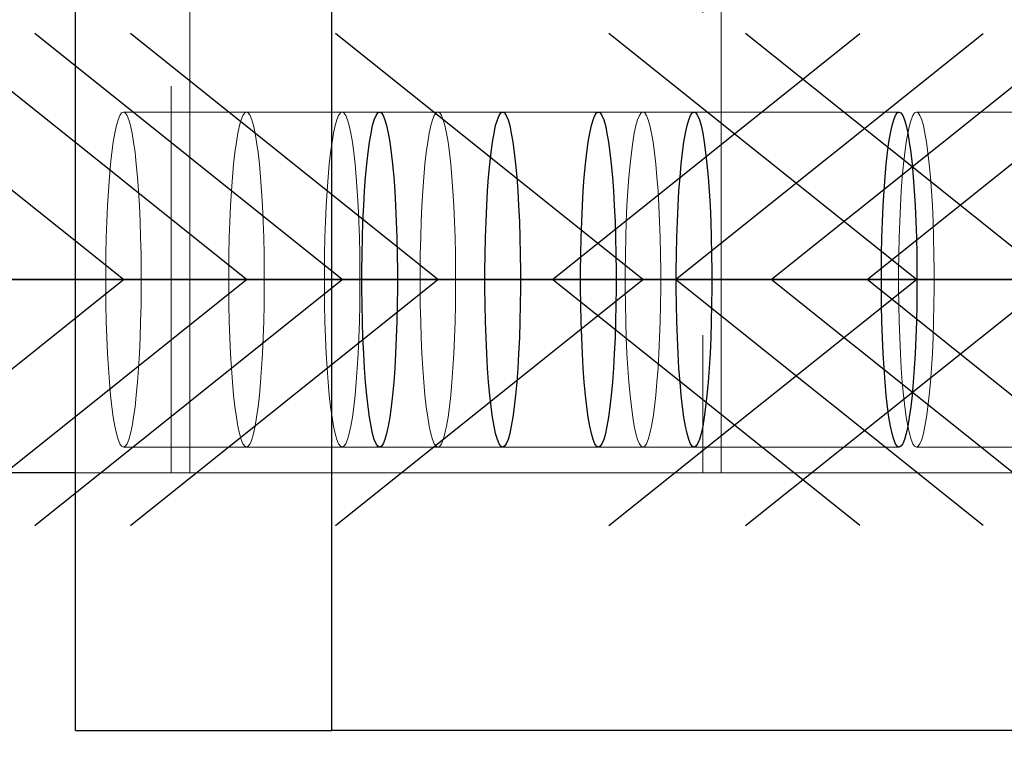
# Model space of a CAD drawing. Header units: millimetres. Extents: x 3526 to 4380, y 11541 to 12002.
# Tile 117 of 127: x 4220.48 to 4224.3, y 11855.3 to 11858.15. Entities that reach past the tile are written whole.
import ezdxf

# ---------------------------------------------------------------- set-up
doc = ezdxf.new("R2010")
doc.units = ezdxf.units.MM
doc.header["$LTSCALE"] = 10
doc.linetypes.add('HIDDEN', pattern=[0.375, 0.25, -0.125])
doc.linetypes.add('MITTE', pattern=[2, 1.25, -0.25, 0.25, -0.25])
doc.layers.get('Defpoints').update_dxf_attribs({"color": 1})
for name, color, linetype in [('PS_BOLT', 4, 'Continuous'), ('PS_MID', 5, 'MITTE'), ('PS_SHAPE', 3, 'Continuous')]:
    doc.layers.add(name, color=color, linetype=linetype)
for name, color, linetype, lineweight in [('PS_DIM', 4, 'Continuous', 13), ('PS_Hidden', 2, 'HIDDEN', 9), ('PS_SOLID', 7, 'Continuous', 30)]:
    doc.layers.add(name, color=color, linetype=linetype, lineweight=lineweight)
doc.styles.add('simplex', font='simplex.shx', dxfattribs={"width": 0.75})
doc.dimstyles.new('1_20_GŁ_DS1-LS20', dxfattribs={"dimtxt": 2, "dimasz": 2, "dimexe": 2, "dimexo": 5, "dimgap": 1, "dimtad": 1, "dimjust": 4, "dimdec": 0, "dimlfac": 20, "dimtxsty": 'simplex', "dimblk1": 'NONE', "dimsah": 1, "dimcen": 2, "dimclrd": 256, "dimclre": 256, "dimclrt": 4, "dimadec": 1, "dimazin": 0, "dimtfac": 1, "dimtdec": 0, "dimtmove": 2, "dimatfit": 3, "dimfxl": 1, "dimarcsym": 0})

# ---------------------------------------------------------------- blocks, each defined once
blk = doc.blocks.new('*D148')
at = {"layer": 'Defpoints', "color": 0, "transparency": 16777216}
for p in [(4225.8798, 11866.3882), (3923.2902, 11856.3882), (4225.8798, 11843.1215)]:
    blk.add_point(p, dxfattribs=at)
at = {"layer": 'PS_DIM', "lineweight": -2, "transparency": 16777216}
for p, q in [((4225.8798, 11861.3882), (4225.8798, 11841.1215)), ((3923.2902, 11851.3882), (3923.2902, 11841.1215)), ((3923.2902, 11843.1215), (4223.8798, 11843.1215))]:
    blk.add_line(p, q, dxfattribs=at)
at = {"layer": 'PS_DIM', "transparency": 16777216}
blk.add_solid([(4223.8798, 11843.4549), (4223.8798, 11842.7882), (4225.8798, 11843.1215)], dxfattribs=at)
at = {"layer": 'PS_DIM', "color": 4, "transparency": 16777216, "insert": (4223.8598, 11846.7487), "char_height": 2, "attachment_point": 5, "rotation": 90, "style": 'simplex'}
blk.add_mtext('9986', dxfattribs=at)
blk = doc.blocks.new('_None')
blk = doc.blocks.new('*X491')
at = {"layer": 'PS_Hidden', "color": 2, "linetype": 'HIDDEN'}
for p, q in [((4221.0649, 11865.3882), (4221.0649, 11856.3882)), ((4223.1995, 11856.3882), (4223.1995, 11865.3882)), ((4221.137, 11856.3882), (4221.137, 11860.6732)), ((4223.1274, 11860.6732), (4223.1274, 11856.3882)), ((4220.8653, 11857.7749), (4220.8585, 11857.7584)), ((4220.8722, 11857.7849), (4220.8653, 11857.7749)), ((4220.8792, 11857.7882), (4220.8722, 11857.7849)), ((4220.8862, 11857.7849), (4220.8792, 11857.7882)), ((4220.8792, 11857.7882), (4221.8735, 11857.7882)), ((4220.8931, 11857.7749), (4220.8862, 11857.7849)), ((4220.8998, 11857.7584), (4220.8931, 11857.7749)), ((4221.3429, 11857.7749), (4221.3361, 11857.7584)), ((4221.3498, 11857.7849), (4221.3429, 11857.7749)), ((4221.3568, 11857.7882), (4221.3498, 11857.7849)), ((4221.3637, 11857.7849), (4221.3568, 11857.7882)), ((4221.3706, 11857.7749), (4221.3637, 11857.7849)), ((4221.3774, 11857.7584), (4221.3706, 11857.7749)), ((4221.7143, 11857.7749), (4221.7075, 11857.7584)), ((4221.7212, 11857.7849), (4221.7143, 11857.7749)), ((4221.7282, 11857.7882), (4221.7212, 11857.7849)), ((4221.7352, 11857.7849), (4221.7282, 11857.7882)), ((4221.7421, 11857.7749), (4221.7352, 11857.7849)), ((4221.7488, 11857.7584), (4221.7421, 11857.7749)), ((4221.8735, 11857.7882), (4222.3511, 11857.7882)), ((4222.0858, 11857.7749), (4222.079, 11857.7584)), ((4222.0927, 11857.7849), (4222.0858, 11857.7749)), ((4222.0996, 11857.7882), (4222.0927, 11857.7849)), ((4222.1066, 11857.7849), (4222.0996, 11857.7882)), ((4222.1135, 11857.7749), (4222.1066, 11857.7849)), ((4222.1203, 11857.7584), (4222.1135, 11857.7749)), ((4222.3511, 11857.7882), (4222.7226, 11857.7882)), ((4222.7226, 11857.7882), (4223.094, 11857.7882)), ((4222.8817, 11857.7749), (4222.8749, 11857.7584)), ((4222.8886, 11857.7849), (4222.8817, 11857.7749)), ((4222.8956, 11857.7882), (4222.8886, 11857.7849)), ((4222.9026, 11857.7849), (4222.8956, 11857.7882)), ((4222.9095, 11857.7749), (4222.9026, 11857.7849)), ((4222.9162, 11857.7584), (4222.9095, 11857.7749)), ((4223.094, 11857.7882), (4223.8899, 11857.7882)), ((4223.9429, 11857.7749), (4223.9362, 11857.7584)), ((4223.9498, 11857.7849), (4223.9429, 11857.7749)), ((4223.9568, 11857.7882), (4223.9498, 11857.7849)), ((4223.9638, 11857.7849), (4223.9568, 11857.7882)), ((4223.9568, 11857.7882), (4224.9512, 11857.7882)), ((4223.9707, 11857.7749), (4223.9638, 11857.7849)), ((4223.9775, 11857.7584), (4223.9707, 11857.7749)), ((4220.852, 11857.7356), (4220.8457, 11857.7066)), ((4220.8585, 11857.7584), (4220.852, 11857.7356)), ((4220.9064, 11857.7356), (4220.8998, 11857.7584)), ((4220.9127, 11857.7066), (4220.9064, 11857.7356)), ((4221.3296, 11857.7356), (4221.3233, 11857.7066)), ((4221.3361, 11857.7584), (4221.3296, 11857.7356)), ((4221.384, 11857.7356), (4221.3774, 11857.7584)), ((4221.3902, 11857.7066), (4221.384, 11857.7356)), ((4221.701, 11857.7356), (4221.6947, 11857.7066)), ((4221.7075, 11857.7584), (4221.701, 11857.7356)), ((4221.7554, 11857.7356), (4221.7488, 11857.7584)), ((4221.7617, 11857.7066), (4221.7554, 11857.7356)), ((4222.0724, 11857.7356), (4222.0662, 11857.7066)), ((4222.079, 11857.7584), (4222.0724, 11857.7356)), ((4222.1268, 11857.7356), (4222.1203, 11857.7584)), ((4222.1331, 11857.7066), (4222.1268, 11857.7356)), ((4222.8684, 11857.7356), (4222.8621, 11857.7066)), ((4222.8749, 11857.7584), (4222.8684, 11857.7356)), ((4222.9228, 11857.7356), (4222.9162, 11857.7584)), ((4222.9291, 11857.7066), (4222.9228, 11857.7356)), ((4223.9296, 11857.7356), (4223.9234, 11857.7066)), ((4223.9362, 11857.7584), (4223.9296, 11857.7356)), ((4223.984, 11857.7356), (4223.9775, 11857.7584)), ((4223.9903, 11857.7066), (4223.984, 11857.7356)), ((4220.8457, 11857.7066), (4220.8398, 11857.6717)), ((4220.9186, 11857.6717), (4220.9127, 11857.7066)), ((4221.3233, 11857.7066), (4221.3174, 11857.6717)), ((4221.3962, 11857.6717), (4221.3902, 11857.7066)), ((4221.6947, 11857.7066), (4221.6888, 11857.6717)), ((4221.7676, 11857.6717), (4221.7617, 11857.7066)), ((4222.0662, 11857.7066), (4222.0602, 11857.6717)), ((4222.139, 11857.6717), (4222.1331, 11857.7066)), ((4222.8621, 11857.7066), (4222.8562, 11857.6717)), ((4222.935, 11857.6717), (4222.9291, 11857.7066)), ((4223.9234, 11857.7066), (4223.9174, 11857.6717)), ((4223.9962, 11857.6717), (4223.9903, 11857.7066)), ((4220.8398, 11857.6717), (4220.8343, 11857.6314)), ((4220.9241, 11857.6314), (4220.9186, 11857.6717)), ((4221.3174, 11857.6717), (4221.3118, 11857.6314)), ((4221.4017, 11857.6314), (4221.3962, 11857.6717)), ((4221.6888, 11857.6717), (4221.6833, 11857.6314)), ((4221.7731, 11857.6314), (4221.7676, 11857.6717)), ((4222.0602, 11857.6717), (4222.0547, 11857.6314)), ((4222.1446, 11857.6314), (4222.139, 11857.6717)), ((4222.8562, 11857.6717), (4222.8506, 11857.6314)), ((4222.9405, 11857.6314), (4222.935, 11857.6717)), ((4223.9174, 11857.6717), (4223.9119, 11857.6314)), ((4224.0018, 11857.6314), (4223.9962, 11857.6717)), ((4220.8343, 11857.6314), (4220.8292, 11857.5861)), ((4220.9292, 11857.5861), (4220.9241, 11857.6314)), ((4221.3118, 11857.6314), (4221.3068, 11857.5861)), ((4221.4068, 11857.5861), (4221.4017, 11857.6314)), ((4221.6833, 11857.6314), (4221.6782, 11857.5861)), ((4221.7782, 11857.5861), (4221.7731, 11857.6314)), ((4222.0547, 11857.6314), (4222.0496, 11857.5861)), ((4222.1496, 11857.5861), (4222.1446, 11857.6314)), ((4222.8506, 11857.6314), (4222.8456, 11857.5861)), ((4222.9456, 11857.5861), (4222.9405, 11857.6314)), ((4223.9119, 11857.6314), (4223.9068, 11857.5861)), ((4224.0068, 11857.5861), (4224.0018, 11857.6314)), ((4220.8292, 11857.5861), (4220.8246, 11857.5361)), ((4220.9337, 11857.5361), (4220.9292, 11857.5861)), ((4221.3068, 11857.5861), (4221.3022, 11857.5361)), ((4221.4113, 11857.5361), (4221.4068, 11857.5861)), ((4221.6782, 11857.5861), (4221.6736, 11857.5361)), ((4221.7827, 11857.5361), (4221.7782, 11857.5861)), ((4222.0496, 11857.5861), (4222.0451, 11857.5361)), ((4222.1542, 11857.5361), (4222.1496, 11857.5861)), ((4222.8456, 11857.5861), (4222.841, 11857.5361)), ((4222.9501, 11857.5361), (4222.9456, 11857.5861)), ((4223.9068, 11857.5861), (4223.9023, 11857.5361)), ((4224.0114, 11857.5361), (4224.0068, 11857.5861)), ((4220.8246, 11857.5361), (4220.8207, 11857.4821)), ((4220.9377, 11857.4821), (4220.9337, 11857.5361)), ((4221.3022, 11857.5361), (4221.2982, 11857.4821)), ((4221.4153, 11857.4821), (4221.4113, 11857.5361)), ((4221.6736, 11857.5361), (4221.6697, 11857.4821)), ((4221.7867, 11857.4821), (4221.7827, 11857.5361)), ((4222.0451, 11857.5361), (4222.0411, 11857.4821)), ((4222.1582, 11857.4821), (4222.1542, 11857.5361)), ((4222.841, 11857.5361), (4222.837, 11857.4821)), ((4222.9541, 11857.4821), (4222.9501, 11857.5361)), ((4223.9023, 11857.5361), (4223.8983, 11857.4821)), ((4224.0154, 11857.4821), (4224.0114, 11857.5361)), ((4220.8207, 11857.4821), (4220.8173, 11857.4245)), ((4220.9411, 11857.4245), (4220.9377, 11857.4821)), ((4221.2982, 11857.4821), (4221.2948, 11857.4245)), ((4221.4187, 11857.4245), (4221.4153, 11857.4821)), ((4221.6697, 11857.4821), (4221.6663, 11857.4245)), ((4221.7901, 11857.4245), (4221.7867, 11857.4821)), ((4222.0411, 11857.4821), (4222.0377, 11857.4245)), ((4222.1616, 11857.4245), (4222.1582, 11857.4821)), ((4222.837, 11857.4821), (4222.8336, 11857.4245)), ((4222.9575, 11857.4245), (4222.9541, 11857.4821)), ((4223.8983, 11857.4821), (4223.8949, 11857.4245)), ((4224.0188, 11857.4245), (4224.0154, 11857.4821)), ((4220.8173, 11857.4245), (4220.8145, 11857.364)), ((4220.9439, 11857.364), (4220.9411, 11857.4245)), ((4221.2948, 11857.4245), (4221.2921, 11857.364)), ((4221.4214, 11857.364), (4221.4187, 11857.4245)), ((4221.6663, 11857.4245), (4221.6635, 11857.364)), ((4221.7929, 11857.364), (4221.7901, 11857.4245)), ((4222.0377, 11857.4245), (4222.0349, 11857.364)), ((4222.1643, 11857.364), (4222.1616, 11857.4245)), ((4222.8336, 11857.4245), (4222.8309, 11857.364)), ((4222.9603, 11857.364), (4222.9575, 11857.4245)), ((4223.8949, 11857.4245), (4223.8921, 11857.364)), ((4224.0215, 11857.364), (4224.0188, 11857.4245)), ((4220.8145, 11857.364), (4220.8124, 11857.3012)), ((4220.946, 11857.3012), (4220.9439, 11857.364)), ((4221.2921, 11857.364), (4221.29, 11857.3012)), ((4221.4235, 11857.3012), (4221.4214, 11857.364)), ((4221.6635, 11857.364), (4221.6614, 11857.3012)), ((4221.795, 11857.3012), (4221.7929, 11857.364)), ((4222.0349, 11857.364), (4222.0329, 11857.3012)), ((4222.1664, 11857.3012), (4222.1643, 11857.364)), ((4222.8309, 11857.364), (4222.8288, 11857.3012)), ((4222.9624, 11857.3012), (4222.9603, 11857.364)), ((4223.8921, 11857.364), (4223.89, 11857.3012)), ((4224.0236, 11857.3012), (4224.0215, 11857.364)), ((4220.8124, 11857.3012), (4220.811, 11857.2367)), ((4220.9474, 11857.2367), (4220.946, 11857.3012)), ((4221.29, 11857.3012), (4221.2886, 11857.2367)), ((4221.4249, 11857.2367), (4221.4235, 11857.3012)), ((4221.6614, 11857.3012), (4221.66, 11857.2367)), ((4221.7964, 11857.2367), (4221.795, 11857.3012)), ((4222.0329, 11857.3012), (4222.0315, 11857.2367)), ((4222.1678, 11857.2367), (4222.1664, 11857.3012)), ((4222.8288, 11857.3012), (4222.8274, 11857.2367)), ((4222.9638, 11857.2367), (4222.9624, 11857.3012)), ((4223.89, 11857.3012), (4223.8886, 11857.2367)), ((4224.025, 11857.2367), (4224.0236, 11857.3012)), ((4220.811, 11857.2367), (4220.8103, 11857.1712)), ((4220.9481, 11857.1712), (4220.9474, 11857.2367)), ((4221.2886, 11857.2367), (4221.2879, 11857.1712)), ((4221.4257, 11857.1712), (4221.4249, 11857.2367)), ((4221.66, 11857.2367), (4221.6593, 11857.1712)), ((4221.7971, 11857.1712), (4221.7964, 11857.2367)), ((4222.0315, 11857.2367), (4222.0307, 11857.1712)), ((4222.1685, 11857.1712), (4222.1678, 11857.2367)), ((4222.8274, 11857.2367), (4222.8267, 11857.1712)), ((4222.9645, 11857.1712), (4222.9638, 11857.2367)), ((4223.8886, 11857.2367), (4223.8879, 11857.1712)), ((4224.0257, 11857.1712), (4224.025, 11857.2367)), ((4220.8103, 11857.1712), (4220.8103, 11857.1053)), ((4220.9481, 11857.1053), (4220.9481, 11857.1712)), ((4221.2879, 11857.1712), (4221.2879, 11857.1053)), ((4221.4257, 11857.1053), (4221.4257, 11857.1712)), ((4221.6593, 11857.1712), (4221.6593, 11857.1053)), ((4221.7971, 11857.1053), (4221.7971, 11857.1712)), ((4222.0307, 11857.1712), (4222.0307, 11857.1053)), ((4222.1685, 11857.1053), (4222.1685, 11857.1712)), ((4222.8267, 11857.1712), (4222.8267, 11857.1053)), ((4222.9645, 11857.1053), (4222.9645, 11857.1712)), ((4223.8879, 11857.1712), (4223.8879, 11857.1053)), ((4224.0257, 11857.1053), (4224.0257, 11857.1712)), ((4220.8103, 11857.1053), (4220.811, 11857.0398)), ((4220.9474, 11857.0398), (4220.9481, 11857.1053)), ((4221.2879, 11857.1053), (4221.2886, 11857.0398)), ((4221.4249, 11857.0398), (4221.4257, 11857.1053)), ((4221.6593, 11857.1053), (4221.66, 11857.0398)), ((4221.7964, 11857.0398), (4221.7971, 11857.1053)), ((4222.0307, 11857.1053), (4222.0315, 11857.0398)), ((4222.1678, 11857.0398), (4222.1685, 11857.1053)), ((4222.8267, 11857.1053), (4222.8274, 11857.0398)), ((4222.9638, 11857.0398), (4222.9645, 11857.1053)), ((4223.8879, 11857.1053), (4223.8886, 11857.0398)), ((4224.025, 11857.0398), (4224.0257, 11857.1053)), ((4220.811, 11857.0398), (4220.8124, 11856.9753)), ((4220.946, 11856.9753), (4220.9474, 11857.0398)), ((4221.2886, 11857.0398), (4221.29, 11856.9753)), ((4221.4235, 11856.9753), (4221.4249, 11857.0398)), ((4221.66, 11857.0398), (4221.6614, 11856.9753)), ((4221.795, 11856.9753), (4221.7964, 11857.0398)), ((4222.0315, 11857.0398), (4222.0329, 11856.9753)), ((4222.1664, 11856.9753), (4222.1678, 11857.0398)), ((4222.8274, 11857.0398), (4222.8288, 11856.9753)), ((4222.9624, 11856.9753), (4222.9638, 11857.0398)), ((4223.8886, 11857.0398), (4223.89, 11856.9753)), ((4224.0236, 11856.9753), (4224.025, 11857.0398)), ((4220.8124, 11856.9753), (4220.8145, 11856.9125)), ((4220.9439, 11856.9125), (4220.946, 11856.9753)), ((4221.29, 11856.9753), (4221.2921, 11856.9125)), ((4221.4214, 11856.9125), (4221.4235, 11856.9753)), ((4221.6614, 11856.9753), (4221.6635, 11856.9125)), ((4221.7929, 11856.9125), (4221.795, 11856.9753)), ((4222.0329, 11856.9753), (4222.0349, 11856.9125)), ((4222.1643, 11856.9125), (4222.1664, 11856.9753)), ((4222.8288, 11856.9753), (4222.8309, 11856.9125)), ((4222.9603, 11856.9125), (4222.9624, 11856.9753)), ((4223.89, 11856.9753), (4223.8921, 11856.9125)), ((4224.0215, 11856.9125), (4224.0236, 11856.9753)), ((4220.8145, 11856.9125), (4220.8173, 11856.852)), ((4220.9411, 11856.852), (4220.9439, 11856.9125)), ((4221.2921, 11856.9125), (4221.2948, 11856.852)), ((4221.4187, 11856.852), (4221.4214, 11856.9125)), ((4221.6635, 11856.9125), (4221.6663, 11856.852)), ((4221.7901, 11856.852), (4221.7929, 11856.9125)), ((4222.0349, 11856.9125), (4222.0377, 11856.852)), ((4222.1616, 11856.852), (4222.1643, 11856.9125)), ((4222.8309, 11856.9125), (4222.8336, 11856.852)), ((4222.9575, 11856.852), (4222.9603, 11856.9125)), ((4223.8921, 11856.9125), (4223.8949, 11856.852)), ((4224.0188, 11856.852), (4224.0215, 11856.9125)), ((4220.8173, 11856.852), (4220.8207, 11856.7944)), ((4220.9377, 11856.7944), (4220.9411, 11856.852)), ((4221.2948, 11856.852), (4221.2982, 11856.7944)), ((4221.4153, 11856.7944), (4221.4187, 11856.852)), ((4221.6663, 11856.852), (4221.6697, 11856.7944)), ((4221.7867, 11856.7944), (4221.7901, 11856.852)), ((4222.0377, 11856.852), (4222.0411, 11856.7944)), ((4222.1582, 11856.7944), (4222.1616, 11856.852)), ((4222.8336, 11856.852), (4222.837, 11856.7944)), ((4222.9541, 11856.7944), (4222.9575, 11856.852)), ((4223.8949, 11856.852), (4223.8983, 11856.7944)), ((4224.0154, 11856.7944), (4224.0188, 11856.852)), ((4220.8207, 11856.7944), (4220.8246, 11856.7404)), ((4220.9337, 11856.7404), (4220.9377, 11856.7944)), ((4221.2982, 11856.7944), (4221.3022, 11856.7404)), ((4221.4113, 11856.7404), (4221.4153, 11856.7944)), ((4221.6697, 11856.7944), (4221.6736, 11856.7404)), ((4221.7827, 11856.7404), (4221.7867, 11856.7944)), ((4222.0411, 11856.7944), (4222.0451, 11856.7404)), ((4222.1542, 11856.7404), (4222.1582, 11856.7944)), ((4222.837, 11856.7944), (4222.841, 11856.7404)), ((4222.9501, 11856.7404), (4222.9541, 11856.7944)), ((4223.8983, 11856.7944), (4223.9023, 11856.7404)), ((4224.0114, 11856.7404), (4224.0154, 11856.7944)), ((4220.8246, 11856.7404), (4220.8292, 11856.6904)), ((4220.9292, 11856.6904), (4220.9337, 11856.7404)), ((4221.3022, 11856.7404), (4221.3068, 11856.6904)), ((4221.4068, 11856.6904), (4221.4113, 11856.7404)), ((4221.6736, 11856.7404), (4221.6782, 11856.6904)), ((4221.7782, 11856.6904), (4221.7827, 11856.7404)), ((4222.0451, 11856.7404), (4222.0496, 11856.6904)), ((4222.1496, 11856.6904), (4222.1542, 11856.7404)), ((4222.841, 11856.7404), (4222.8456, 11856.6904)), ((4222.9456, 11856.6904), (4222.9501, 11856.7404)), ((4223.9023, 11856.7404), (4223.9068, 11856.6904)), ((4224.0068, 11856.6904), (4224.0114, 11856.7404)), ((4220.8292, 11856.6904), (4220.8343, 11856.645)), ((4220.9241, 11856.645), (4220.9292, 11856.6904)), ((4221.3068, 11856.6904), (4221.3118, 11856.645)), ((4221.4017, 11856.645), (4221.4068, 11856.6904)), ((4221.6782, 11856.6904), (4221.6833, 11856.645)), ((4221.7731, 11856.645), (4221.7782, 11856.6904)), ((4222.0496, 11856.6904), (4222.0547, 11856.645)), ((4222.1446, 11856.645), (4222.1496, 11856.6904)), ((4222.8456, 11856.6904), (4222.8506, 11856.645)), ((4222.9405, 11856.645), (4222.9456, 11856.6904)), ((4223.9068, 11856.6904), (4223.9119, 11856.645)), ((4224.0018, 11856.645), (4224.0068, 11856.6904)), ((4220.8343, 11856.645), (4220.8398, 11856.6047)), ((4220.9186, 11856.6047), (4220.9241, 11856.645)), ((4221.3118, 11856.645), (4221.3174, 11856.6047)), ((4221.3962, 11856.6047), (4221.4017, 11856.645)), ((4221.6833, 11856.645), (4221.6888, 11856.6047)), ((4221.7676, 11856.6047), (4221.7731, 11856.645)), ((4222.0547, 11856.645), (4222.0602, 11856.6047)), ((4222.139, 11856.6047), (4222.1446, 11856.645)), ((4222.8506, 11856.645), (4222.8562, 11856.6047)), ((4222.935, 11856.6047), (4222.9405, 11856.645)), ((4223.9119, 11856.645), (4223.9174, 11856.6047)), ((4223.9962, 11856.6047), (4224.0018, 11856.645)), ((4220.8398, 11856.6047), (4220.8457, 11856.5699)), ((4220.9127, 11856.5699), (4220.9186, 11856.6047)), ((4221.3174, 11856.6047), (4221.3233, 11856.5699)), ((4221.3902, 11856.5699), (4221.3962, 11856.6047)), ((4221.6888, 11856.6047), (4221.6947, 11856.5699)), ((4221.7617, 11856.5699), (4221.7676, 11856.6047)), ((4222.0602, 11856.6047), (4222.0662, 11856.5699)), ((4222.1331, 11856.5699), (4222.139, 11856.6047)), ((4222.8562, 11856.6047), (4222.8621, 11856.5699)), ((4222.9291, 11856.5699), (4222.935, 11856.6047)), ((4223.9174, 11856.6047), (4223.9234, 11856.5699)), ((4223.9903, 11856.5699), (4223.9962, 11856.6047)), ((4220.8457, 11856.5699), (4220.852, 11856.5409)), ((4220.9064, 11856.5409), (4220.9127, 11856.5699)), ((4221.3233, 11856.5699), (4221.3296, 11856.5409)), ((4221.384, 11856.5409), (4221.3902, 11856.5699)), ((4221.6947, 11856.5699), (4221.701, 11856.5409)), ((4221.7554, 11856.5409), (4221.7617, 11856.5699)), ((4222.0662, 11856.5699), (4222.0724, 11856.5409)), ((4222.1268, 11856.5409), (4222.1331, 11856.5699)), ((4222.8621, 11856.5699), (4222.8684, 11856.5409)), ((4222.9228, 11856.5409), (4222.9291, 11856.5699)), ((4223.9234, 11856.5699), (4223.9296, 11856.5409)), ((4223.984, 11856.5409), (4223.9903, 11856.5699)), ((4220.852, 11856.5409), (4220.8585, 11856.518)), ((4220.8585, 11856.518), (4220.8653, 11856.5015)), ((4220.8931, 11856.5015), (4220.8998, 11856.518)), ((4220.8998, 11856.518), (4220.9064, 11856.5409)), ((4221.3296, 11856.5409), (4221.3361, 11856.518)), ((4221.3361, 11856.518), (4221.3429, 11856.5015)), ((4221.3706, 11856.5015), (4221.3774, 11856.518)), ((4221.3774, 11856.518), (4221.384, 11856.5409)), ((4221.701, 11856.5409), (4221.7075, 11856.518)), ((4221.7075, 11856.518), (4221.7143, 11856.5015)), ((4221.7421, 11856.5015), (4221.7488, 11856.518)), ((4221.7488, 11856.518), (4221.7554, 11856.5409)), ((4222.0724, 11856.5409), (4222.079, 11856.518)), ((4222.079, 11856.518), (4222.0858, 11856.5015)), ((4222.1135, 11856.5015), (4222.1203, 11856.518)), ((4222.1203, 11856.518), (4222.1268, 11856.5409)), ((4222.8684, 11856.5409), (4222.8749, 11856.518)), ((4222.8749, 11856.518), (4222.8817, 11856.5015)), ((4222.9095, 11856.5015), (4222.9162, 11856.518)), ((4222.9162, 11856.518), (4222.9228, 11856.5409)), ((4223.9296, 11856.5409), (4223.9362, 11856.518)), ((4223.9362, 11856.518), (4223.9429, 11856.5015)), ((4223.9707, 11856.5015), (4223.9775, 11856.518)), ((4223.9775, 11856.518), (4223.984, 11856.5409)), ((4220.8653, 11856.5015), (4220.8722, 11856.4916)), ((4220.8722, 11856.4916), (4220.8792, 11856.4882)), ((4220.8792, 11856.4882), (4220.8862, 11856.4916)), ((4220.8792, 11856.4882), (4221.8735, 11856.4882)), ((4220.8862, 11856.4916), (4220.8931, 11856.5015)), ((4221.3429, 11856.5015), (4221.3498, 11856.4916)), ((4221.3498, 11856.4916), (4221.3568, 11856.4882)), ((4221.3568, 11856.4882), (4221.3637, 11856.4916)), ((4221.3637, 11856.4916), (4221.3706, 11856.5015)), ((4221.7143, 11856.5015), (4221.7212, 11856.4916)), ((4221.7212, 11856.4916), (4221.7282, 11856.4882)), ((4221.7282, 11856.4882), (4221.7352, 11856.4916)), ((4221.7352, 11856.4916), (4221.7421, 11856.5015)), ((4221.8735, 11856.4882), (4222.3511, 11856.4882)), ((4222.0858, 11856.5015), (4222.0927, 11856.4916)), ((4222.0927, 11856.4916), (4222.0996, 11856.4882)), ((4222.0996, 11856.4882), (4222.1066, 11856.4916)), ((4222.1066, 11856.4916), (4222.1135, 11856.5015)), ((4222.3511, 11856.4882), (4222.7226, 11856.4882)), ((4222.7226, 11856.4882), (4223.094, 11856.4882)), ((4222.8817, 11856.5015), (4222.8886, 11856.4916)), ((4222.8886, 11856.4916), (4222.8956, 11856.4882)), ((4222.8956, 11856.4882), (4222.9026, 11856.4916)), ((4222.9026, 11856.4916), (4222.9095, 11856.5015)), ((4223.094, 11856.4882), (4223.8899, 11856.4882)), ((4223.9429, 11856.5015), (4223.9498, 11856.4916)), ((4223.9498, 11856.4916), (4223.9568, 11856.4882)), ((4223.9568, 11856.4882), (4223.9638, 11856.4916)), ((4223.9568, 11856.4882), (4224.9512, 11856.4882)), ((4223.9638, 11856.4916), (4223.9707, 11856.5015)), ((4221.0649, 11856.3882), (4220.6935, 11856.3882)), ((4221.0649, 11856.3882), (4221.137, 11856.3882)), ((4223.1274, 11856.3882), (4221.137, 11856.3882)), ((4223.1274, 11856.3882), (4223.1995, 11856.3882)), ((4224.7322, 11856.3882), (4223.1995, 11856.3882))]:
    blk.add_line(p, q, dxfattribs=at)
at = {"layer": 'PS_MID', "color": 5, "linetype": 'MITTE'}
for p, q in [((4222.3735, 11857.1382), (4220.3792, 11857.1382)), ((4222.8511, 11857.1382), (4220.8568, 11857.1382)), ((4223.2226, 11857.1382), (4221.2282, 11857.1382)), ((4223.594, 11857.1382), (4221.5996, 11857.1382)), ((4224.3899, 11857.1382), (4222.3956, 11857.1382)), ((4225.4512, 11857.1382), (4223.4568, 11857.1382)), ((4225.9818, 11857.1382), (4223.9875, 11857.1382))]:
    blk.add_line(p, q, dxfattribs=at)
at = {"layer": 'PS_SOLID', "color": 7, "linetype": 'Continuous'}
for p, q in [((4220.6935, 11855.3882), (4220.6935, 11866.3882)), ((4221.6878, 11855.3882), (4221.6878, 11866.3882)), ((4221.8529, 11857.7584), (4221.8597, 11857.7749)), ((4221.8597, 11857.7749), (4221.8666, 11857.7849)), ((4221.8666, 11857.7849), (4221.8735, 11857.7882)), ((4221.8735, 11857.7882), (4221.8805, 11857.7849)), ((4221.8805, 11857.7849), (4221.8874, 11857.7749)), ((4221.8874, 11857.7749), (4221.8942, 11857.7584)), ((4222.3305, 11857.7584), (4222.3372, 11857.7749)), ((4222.3372, 11857.7749), (4222.3441, 11857.7849)), ((4222.3441, 11857.7849), (4222.3511, 11857.7882)), ((4222.3511, 11857.7882), (4222.3581, 11857.7849)), ((4222.3581, 11857.7849), (4222.365, 11857.7749)), ((4222.365, 11857.7749), (4222.3718, 11857.7584)), ((4222.7019, 11857.7584), (4222.7087, 11857.7749)), ((4222.7087, 11857.7749), (4222.7156, 11857.7849)), ((4222.7156, 11857.7849), (4222.7226, 11857.7882)), ((4222.7226, 11857.7882), (4222.7295, 11857.7849)), ((4222.7295, 11857.7849), (4222.7364, 11857.7749)), ((4222.7364, 11857.7749), (4222.7432, 11857.7584)), ((4223.0733, 11857.7584), (4223.0801, 11857.7749)), ((4223.0801, 11857.7749), (4223.087, 11857.7849)), ((4223.087, 11857.7849), (4223.094, 11857.7882)), ((4223.094, 11857.7882), (4223.101, 11857.7849)), ((4223.101, 11857.7849), (4223.1079, 11857.7749)), ((4223.1079, 11857.7749), (4223.1146, 11857.7584)), ((4223.8693, 11857.7584), (4223.876, 11857.7749)), ((4223.876, 11857.7749), (4223.8829, 11857.7849)), ((4223.8829, 11857.7849), (4223.8899, 11857.7882)), ((4223.8899, 11857.7882), (4223.8969, 11857.7849)), ((4223.8969, 11857.7849), (4223.9038, 11857.7749)), ((4223.9038, 11857.7749), (4223.9106, 11857.7584)), ((4221.8401, 11857.7066), (4221.8463, 11857.7356)), ((4221.8463, 11857.7356), (4221.8529, 11857.7584)), ((4221.8942, 11857.7584), (4221.9008, 11857.7356)), ((4221.9008, 11857.7356), (4221.907, 11857.7066)), ((4222.3176, 11857.7066), (4222.3239, 11857.7356)), ((4222.3239, 11857.7356), (4222.3305, 11857.7584)), ((4222.3718, 11857.7584), (4222.3783, 11857.7356)), ((4222.3783, 11857.7356), (4222.3846, 11857.7066)), ((4222.6891, 11857.7066), (4222.6953, 11857.7356)), ((4222.6953, 11857.7356), (4222.7019, 11857.7584)), ((4222.7432, 11857.7584), (4222.7498, 11857.7356)), ((4222.7498, 11857.7356), (4222.756, 11857.7066)), ((4223.0605, 11857.7066), (4223.0668, 11857.7356)), ((4223.0668, 11857.7356), (4223.0733, 11857.7584)), ((4223.1146, 11857.7584), (4223.1212, 11857.7356)), ((4223.1212, 11857.7356), (4223.1275, 11857.7066)), ((4223.8565, 11857.7066), (4223.8627, 11857.7356)), ((4223.8627, 11857.7356), (4223.8693, 11857.7584)), ((4223.9106, 11857.7584), (4223.9171, 11857.7356)), ((4223.9171, 11857.7356), (4223.9234, 11857.7066)), ((4221.8341, 11857.6717), (4221.8401, 11857.7066)), ((4221.907, 11857.7066), (4221.913, 11857.6717)), ((4222.3117, 11857.6717), (4222.3176, 11857.7066)), ((4222.3846, 11857.7066), (4222.3905, 11857.6717)), ((4222.6831, 11857.6717), (4222.6891, 11857.7066)), ((4222.756, 11857.7066), (4222.762, 11857.6717)), ((4223.0546, 11857.6717), (4223.0605, 11857.7066)), ((4223.1275, 11857.7066), (4223.1334, 11857.6717)), ((4223.8505, 11857.6717), (4223.8565, 11857.7066)), ((4223.9234, 11857.7066), (4223.9293, 11857.6717)), ((4221.8286, 11857.6314), (4221.8341, 11857.6717)), ((4221.913, 11857.6717), (4221.9185, 11857.6314)), ((4222.3062, 11857.6314), (4222.3117, 11857.6717)), ((4222.3905, 11857.6717), (4222.396, 11857.6314)), ((4222.6776, 11857.6314), (4222.6831, 11857.6717)), ((4222.762, 11857.6717), (4222.7675, 11857.6314)), ((4223.0491, 11857.6314), (4223.0546, 11857.6717)), ((4223.1334, 11857.6717), (4223.1389, 11857.6314)), ((4223.845, 11857.6314), (4223.8505, 11857.6717)), ((4223.9293, 11857.6717), (4223.9349, 11857.6314)), ((4221.8236, 11857.5861), (4221.8286, 11857.6314)), ((4221.9185, 11857.6314), (4221.9235, 11857.5861)), ((4222.3011, 11857.5861), (4222.3062, 11857.6314)), ((4222.396, 11857.6314), (4222.4011, 11857.5861)), ((4222.6726, 11857.5861), (4222.6776, 11857.6314)), ((4222.7675, 11857.6314), (4222.7725, 11857.5861)), ((4223.044, 11857.5861), (4223.0491, 11857.6314)), ((4223.1389, 11857.6314), (4223.144, 11857.5861)), ((4223.8399, 11857.5861), (4223.845, 11857.6314)), ((4223.9349, 11857.6314), (4223.9399, 11857.5861)), ((4221.819, 11857.5361), (4221.8236, 11857.5861)), ((4221.9235, 11857.5861), (4221.9281, 11857.5361)), ((4222.2966, 11857.5361), (4222.3011, 11857.5861)), ((4222.4011, 11857.5861), (4222.4057, 11857.5361)), ((4222.668, 11857.5361), (4222.6726, 11857.5861)), ((4222.7725, 11857.5861), (4222.7771, 11857.5361)), ((4223.0394, 11857.5361), (4223.044, 11857.5861)), ((4223.144, 11857.5861), (4223.1485, 11857.5361)), ((4223.8354, 11857.5361), (4223.8399, 11857.5861)), ((4223.9399, 11857.5861), (4223.9445, 11857.5361)), ((4221.815, 11857.4821), (4221.819, 11857.5361)), ((4221.9281, 11857.5361), (4221.9321, 11857.4821)), ((4222.2926, 11857.4821), (4222.2966, 11857.5361)), ((4222.4057, 11857.5361), (4222.4097, 11857.4821)), ((4222.664, 11857.4821), (4222.668, 11857.5361)), ((4222.7771, 11857.5361), (4222.7811, 11857.4821)), ((4223.0354, 11857.4821), (4223.0394, 11857.5361)), ((4223.1485, 11857.5361), (4223.1525, 11857.4821)), ((4223.8314, 11857.4821), (4223.8354, 11857.5361)), ((4223.9445, 11857.5361), (4223.9485, 11857.4821)), ((4221.8116, 11857.4245), (4221.815, 11857.4821)), ((4221.9321, 11857.4821), (4221.9355, 11857.4245)), ((4222.2892, 11857.4245), (4222.2926, 11857.4821)), ((4222.4097, 11857.4821), (4222.413, 11857.4245)), ((4222.6606, 11857.4245), (4222.664, 11857.4821)), ((4222.7811, 11857.4821), (4222.7845, 11857.4245)), ((4223.0321, 11857.4245), (4223.0354, 11857.4821)), ((4223.1525, 11857.4821), (4223.1559, 11857.4245)), ((4223.828, 11857.4245), (4223.8314, 11857.4821)), ((4223.9485, 11857.4821), (4223.9519, 11857.4245)), ((4221.8089, 11857.364), (4221.8116, 11857.4245)), ((4221.9355, 11857.4245), (4221.9382, 11857.364)), ((4222.2864, 11857.364), (4222.2892, 11857.4245)), ((4222.413, 11857.4245), (4222.4158, 11857.364)), ((4222.6579, 11857.364), (4222.6606, 11857.4245)), ((4222.7845, 11857.4245), (4222.7872, 11857.364)), ((4223.0293, 11857.364), (4223.0321, 11857.4245)), ((4223.1559, 11857.4245), (4223.1587, 11857.364)), ((4223.8252, 11857.364), (4223.828, 11857.4245)), ((4223.9519, 11857.4245), (4223.9546, 11857.364)), ((4221.8068, 11857.3012), (4221.8089, 11857.364)), ((4221.9382, 11857.364), (4221.9403, 11857.3012)), ((4222.2843, 11857.3012), (4222.2864, 11857.364)), ((4222.4158, 11857.364), (4222.4179, 11857.3012)), ((4222.6558, 11857.3012), (4222.6579, 11857.364)), ((4222.7872, 11857.364), (4222.7893, 11857.3012)), ((4223.0272, 11857.3012), (4223.0293, 11857.364)), ((4223.1587, 11857.364), (4223.1608, 11857.3012)), ((4223.8231, 11857.3012), (4223.8252, 11857.364)), ((4223.9546, 11857.364), (4223.9567, 11857.3012)), ((4221.8054, 11857.2367), (4221.8068, 11857.3012)), ((4221.9403, 11857.3012), (4221.9417, 11857.2367)), ((4222.2829, 11857.2367), (4222.2843, 11857.3012)), ((4222.4179, 11857.3012), (4222.4193, 11857.2367)), ((4222.6544, 11857.2367), (4222.6558, 11857.3012)), ((4222.7893, 11857.3012), (4222.7907, 11857.2367)), ((4223.0258, 11857.2367), (4223.0272, 11857.3012)), ((4223.1608, 11857.3012), (4223.1622, 11857.2367)), ((4223.8217, 11857.2367), (4223.8231, 11857.3012)), ((4223.9567, 11857.3012), (4223.9581, 11857.2367)), ((4221.8047, 11857.1712), (4221.8054, 11857.2367)), ((4221.9417, 11857.2367), (4221.9424, 11857.1712)), ((4222.2822, 11857.1712), (4222.2829, 11857.2367)), ((4222.4193, 11857.2367), (4222.42, 11857.1712)), ((4222.6537, 11857.1712), (4222.6544, 11857.2367)), ((4222.7907, 11857.2367), (4222.7914, 11857.1712)), ((4223.0251, 11857.1712), (4223.0258, 11857.2367)), ((4223.1622, 11857.2367), (4223.1629, 11857.1712)), ((4223.821, 11857.1712), (4223.8217, 11857.2367)), ((4223.9581, 11857.2367), (4223.9588, 11857.1712)), ((4221.8047, 11857.1053), (4221.8047, 11857.1712)), ((4221.9424, 11857.1712), (4221.9424, 11857.1053)), ((4222.2822, 11857.1053), (4222.2822, 11857.1712)), ((4222.42, 11857.1712), (4222.42, 11857.1053)), ((4222.6537, 11857.1053), (4222.6537, 11857.1712)), ((4222.7914, 11857.1712), (4222.7914, 11857.1053)), ((4223.0251, 11857.1053), (4223.0251, 11857.1712)), ((4223.1629, 11857.1712), (4223.1629, 11857.1053)), ((4223.821, 11857.1053), (4223.821, 11857.1712)), ((4223.9588, 11857.1712), (4223.9588, 11857.1053)), ((4221.8054, 11857.0398), (4221.8047, 11857.1053)), ((4221.9424, 11857.1053), (4221.9417, 11857.0398)), ((4222.2829, 11857.0398), (4222.2822, 11857.1053)), ((4222.42, 11857.1053), (4222.4193, 11857.0398)), ((4222.6544, 11857.0398), (4222.6537, 11857.1053)), ((4222.7914, 11857.1053), (4222.7907, 11857.0398)), ((4223.0258, 11857.0398), (4223.0251, 11857.1053)), ((4223.1629, 11857.1053), (4223.1622, 11857.0398)), ((4223.8217, 11857.0398), (4223.821, 11857.1053)), ((4223.9588, 11857.1053), (4223.9581, 11857.0398)), ((4221.8068, 11856.9753), (4221.8054, 11857.0398)), ((4221.9417, 11857.0398), (4221.9403, 11856.9753)), ((4222.2843, 11856.9753), (4222.2829, 11857.0398)), ((4222.4193, 11857.0398), (4222.4179, 11856.9753)), ((4222.6558, 11856.9753), (4222.6544, 11857.0398)), ((4222.7907, 11857.0398), (4222.7893, 11856.9753)), ((4223.0272, 11856.9753), (4223.0258, 11857.0398)), ((4223.1622, 11857.0398), (4223.1608, 11856.9753)), ((4223.8231, 11856.9753), (4223.8217, 11857.0398)), ((4223.9581, 11857.0398), (4223.9567, 11856.9753)), ((4221.8089, 11856.9125), (4221.8068, 11856.9753)), ((4221.9403, 11856.9753), (4221.9382, 11856.9125)), ((4222.2864, 11856.9125), (4222.2843, 11856.9753)), ((4222.4179, 11856.9753), (4222.4158, 11856.9125)), ((4222.6579, 11856.9125), (4222.6558, 11856.9753)), ((4222.7893, 11856.9753), (4222.7872, 11856.9125)), ((4223.0293, 11856.9125), (4223.0272, 11856.9753)), ((4223.1608, 11856.9753), (4223.1587, 11856.9125)), ((4223.8252, 11856.9125), (4223.8231, 11856.9753)), ((4223.9567, 11856.9753), (4223.9546, 11856.9125)), ((4221.8116, 11856.852), (4221.8089, 11856.9125)), ((4221.9382, 11856.9125), (4221.9355, 11856.852)), ((4222.2892, 11856.852), (4222.2864, 11856.9125)), ((4222.4158, 11856.9125), (4222.413, 11856.852)), ((4222.6606, 11856.852), (4222.6579, 11856.9125)), ((4222.7872, 11856.9125), (4222.7845, 11856.852)), ((4223.0321, 11856.852), (4223.0293, 11856.9125)), ((4223.1587, 11856.9125), (4223.1559, 11856.852)), ((4223.828, 11856.852), (4223.8252, 11856.9125)), ((4223.9546, 11856.9125), (4223.9519, 11856.852)), ((4221.815, 11856.7944), (4221.8116, 11856.852)), ((4221.9355, 11856.852), (4221.9321, 11856.7944)), ((4222.2926, 11856.7944), (4222.2892, 11856.852)), ((4222.413, 11856.852), (4222.4097, 11856.7944)), ((4222.664, 11856.7944), (4222.6606, 11856.852)), ((4222.7845, 11856.852), (4222.7811, 11856.7944)), ((4223.0354, 11856.7944), (4223.0321, 11856.852)), ((4223.1559, 11856.852), (4223.1525, 11856.7944)), ((4223.8314, 11856.7944), (4223.828, 11856.852)), ((4223.9519, 11856.852), (4223.9485, 11856.7944)), ((4221.819, 11856.7404), (4221.815, 11856.7944)), ((4221.9321, 11856.7944), (4221.9281, 11856.7404)), ((4222.2966, 11856.7404), (4222.2926, 11856.7944)), ((4222.4097, 11856.7944), (4222.4057, 11856.7404)), ((4222.668, 11856.7404), (4222.664, 11856.7944)), ((4222.7811, 11856.7944), (4222.7771, 11856.7404)), ((4223.0394, 11856.7404), (4223.0354, 11856.7944)), ((4223.1525, 11856.7944), (4223.1485, 11856.7404)), ((4223.8354, 11856.7404), (4223.8314, 11856.7944)), ((4223.9485, 11856.7944), (4223.9445, 11856.7404)), ((4221.8236, 11856.6904), (4221.819, 11856.7404)), ((4221.9281, 11856.7404), (4221.9235, 11856.6904)), ((4222.3011, 11856.6904), (4222.2966, 11856.7404)), ((4222.4057, 11856.7404), (4222.4011, 11856.6904)), ((4222.6726, 11856.6904), (4222.668, 11856.7404)), ((4222.7771, 11856.7404), (4222.7725, 11856.6904)), ((4223.044, 11856.6904), (4223.0394, 11856.7404)), ((4223.1485, 11856.7404), (4223.144, 11856.6904)), ((4223.8399, 11856.6904), (4223.8354, 11856.7404)), ((4223.9445, 11856.7404), (4223.9399, 11856.6904)), ((4221.8286, 11856.645), (4221.8236, 11856.6904)), ((4221.9235, 11856.6904), (4221.9185, 11856.645)), ((4222.3062, 11856.645), (4222.3011, 11856.6904)), ((4222.4011, 11856.6904), (4222.396, 11856.645)), ((4222.6776, 11856.645), (4222.6726, 11856.6904)), ((4222.7725, 11856.6904), (4222.7675, 11856.645)), ((4223.0491, 11856.645), (4223.044, 11856.6904)), ((4223.144, 11856.6904), (4223.1389, 11856.645)), ((4223.845, 11856.645), (4223.8399, 11856.6904)), ((4223.9399, 11856.6904), (4223.9349, 11856.645)), ((4221.8341, 11856.6047), (4221.8286, 11856.645)), ((4221.9185, 11856.645), (4221.913, 11856.6047)), ((4222.3117, 11856.6047), (4222.3062, 11856.645)), ((4222.396, 11856.645), (4222.3905, 11856.6047)), ((4222.6831, 11856.6047), (4222.6776, 11856.645)), ((4222.7675, 11856.645), (4222.762, 11856.6047)), ((4223.0546, 11856.6047), (4223.0491, 11856.645)), ((4223.1389, 11856.645), (4223.1334, 11856.6047)), ((4223.8505, 11856.6047), (4223.845, 11856.645)), ((4223.9349, 11856.645), (4223.9293, 11856.6047)), ((4221.8401, 11856.5699), (4221.8341, 11856.6047)), ((4221.913, 11856.6047), (4221.907, 11856.5699)), ((4222.3176, 11856.5699), (4222.3117, 11856.6047)), ((4222.3905, 11856.6047), (4222.3846, 11856.5699)), ((4222.6891, 11856.5699), (4222.6831, 11856.6047)), ((4222.762, 11856.6047), (4222.756, 11856.5699)), ((4223.0605, 11856.5699), (4223.0546, 11856.6047)), ((4223.1334, 11856.6047), (4223.1275, 11856.5699)), ((4223.8565, 11856.5699), (4223.8505, 11856.6047)), ((4223.9293, 11856.6047), (4223.9234, 11856.5699)), ((4221.8463, 11856.5409), (4221.8401, 11856.5699)), ((4221.907, 11856.5699), (4221.9008, 11856.5409)), ((4222.3239, 11856.5409), (4222.3176, 11856.5699)), ((4222.3846, 11856.5699), (4222.3783, 11856.5409)), ((4222.6953, 11856.5409), (4222.6891, 11856.5699)), ((4222.756, 11856.5699), (4222.7498, 11856.5409)), ((4223.0668, 11856.5409), (4223.0605, 11856.5699)), ((4223.1275, 11856.5699), (4223.1212, 11856.5409)), ((4223.8627, 11856.5409), (4223.8565, 11856.5699)), ((4223.9234, 11856.5699), (4223.9171, 11856.5409)), ((4221.8529, 11856.518), (4221.8463, 11856.5409)), ((4221.8597, 11856.5015), (4221.8529, 11856.518)), ((4221.8942, 11856.518), (4221.8874, 11856.5015)), ((4221.9008, 11856.5409), (4221.8942, 11856.518)), ((4222.3305, 11856.518), (4222.3239, 11856.5409)), ((4222.3372, 11856.5015), (4222.3305, 11856.518)), ((4222.3718, 11856.518), (4222.365, 11856.5015)), ((4222.3783, 11856.5409), (4222.3718, 11856.518)), ((4222.7019, 11856.518), (4222.6953, 11856.5409)), ((4222.7087, 11856.5015), (4222.7019, 11856.518)), ((4222.7432, 11856.518), (4222.7364, 11856.5015)), ((4222.7498, 11856.5409), (4222.7432, 11856.518)), ((4223.0733, 11856.518), (4223.0668, 11856.5409)), ((4223.0801, 11856.5015), (4223.0733, 11856.518)), ((4223.1146, 11856.518), (4223.1079, 11856.5015)), ((4223.1212, 11856.5409), (4223.1146, 11856.518)), ((4223.8693, 11856.518), (4223.8627, 11856.5409)), ((4223.876, 11856.5015), (4223.8693, 11856.518)), ((4223.9106, 11856.518), (4223.9038, 11856.5015)), ((4223.9171, 11856.5409), (4223.9106, 11856.518)), ((4221.8666, 11856.4916), (4221.8597, 11856.5015)), ((4221.8735, 11856.4882), (4221.8666, 11856.4916)), ((4221.8805, 11856.4916), (4221.8735, 11856.4882)), ((4221.8874, 11856.5015), (4221.8805, 11856.4916)), ((4222.3441, 11856.4916), (4222.3372, 11856.5015)), ((4222.3511, 11856.4882), (4222.3441, 11856.4916)), ((4222.3581, 11856.4916), (4222.3511, 11856.4882)), ((4222.365, 11856.5015), (4222.3581, 11856.4916)), ((4222.7156, 11856.4916), (4222.7087, 11856.5015)), ((4222.7226, 11856.4882), (4222.7156, 11856.4916)), ((4222.7295, 11856.4916), (4222.7226, 11856.4882)), ((4222.7364, 11856.5015), (4222.7295, 11856.4916)), ((4223.087, 11856.4916), (4223.0801, 11856.5015)), ((4223.094, 11856.4882), (4223.087, 11856.4916)), ((4223.101, 11856.4916), (4223.094, 11856.4882)), ((4223.1079, 11856.5015), (4223.101, 11856.4916)), ((4223.8829, 11856.4916), (4223.876, 11856.5015)), ((4223.8899, 11856.4882), (4223.8829, 11856.4916)), ((4223.8969, 11856.4916), (4223.8899, 11856.4882)), ((4223.9038, 11856.5015), (4223.8969, 11856.4916)), ((4220.6935, 11856.3882), (4065.2966, 11856.3882)), ((4220.6935, 11855.3882), (4221.6878, 11855.3882)), ((4225.8798, 11855.3882), (4221.6878, 11855.3882))]:
    blk.add_line(p, q, dxfattribs=at)
blk = doc.blocks.new('*X494')
at = {"color": 30, "linetype": 'Continuous'}
for p, q in [((4221.7282, 11857.1382), (4220.535, 11858.0928)), ((4223.3937, 11857.1382), (4224.587, 11858.0928)), ((4220.535, 11856.1837), (4221.7282, 11857.1382)), ((4220.535, 11857.1382), (4224.587, 11857.1382)), ((4224.587, 11856.1837), (4223.3937, 11857.1382))]:
    blk.add_line(p, q, dxfattribs=at)
blk = doc.blocks.new('*X497')
at = {"color": 30, "linetype": 'Continuous'}
for p, q in [((4221.3568, 11857.1382), (4220.1635, 11858.0928)), ((4223.0223, 11857.1382), (4224.2155, 11858.0928)), ((4220.1635, 11856.1837), (4221.3568, 11857.1382)), ((4220.1635, 11857.1382), (4224.2155, 11857.1382)), ((4224.2155, 11856.1837), (4223.0223, 11857.1382))]:
    blk.add_line(p, q, dxfattribs=at)
blk = doc.blocks.new('*X503')
at = {"color": 30, "linetype": 'Continuous'}
for p, q in [((4224.4875, 11857.1382), (4223.2942, 11858.0928)), ((4223.2942, 11856.1837), (4224.4875, 11857.1382)), ((4223.2942, 11857.1382), (4227.3462, 11857.1382))]:
    blk.add_line(p, q, dxfattribs=at)
blk = doc.blocks.new('*X504')
at = {"color": 30, "linetype": 'Continuous'}
for p, q in [((4222.0996, 11857.1382), (4220.9064, 11858.0928)), ((4223.7652, 11857.1382), (4224.9584, 11858.0928)), ((4220.9064, 11856.1837), (4222.0996, 11857.1382)), ((4220.9064, 11857.1382), (4224.9584, 11857.1382)), ((4224.9584, 11856.1837), (4223.7652, 11857.1382))]:
    blk.add_line(p, q, dxfattribs=at)
blk = doc.blocks.new('*X505')
at = {"color": 30, "linetype": 'Continuous'}
for p, q in [((4220.8792, 11857.1382), (4219.686, 11858.0928)), ((4222.5447, 11857.1382), (4223.738, 11858.0928)), ((4219.686, 11856.1837), (4220.8792, 11857.1382)), ((4219.686, 11857.1382), (4223.738, 11857.1382)), ((4223.738, 11856.1837), (4222.5447, 11857.1382))]:
    blk.add_line(p, q, dxfattribs=at)
blk = doc.blocks.new('*X506')
at = {"color": 30, "linetype": 'Continuous'}
for p, q in [((4222.8956, 11857.1382), (4221.7024, 11858.0928)), ((4221.7024, 11856.1837), (4222.8956, 11857.1382)), ((4221.7024, 11857.1382), (4225.7543, 11857.1382))]:
    blk.add_line(p, q, dxfattribs=at)
blk = doc.blocks.new('*X509')
at = {"color": 30, "linetype": 'Continuous'}
for p, q in [((4223.9568, 11857.1382), (4222.7636, 11858.0928)), ((4222.7636, 11856.1837), (4223.9568, 11857.1382)), ((4222.7636, 11857.1382), (4226.8156, 11857.1382))]:
    blk.add_line(p, q, dxfattribs=at)

msp = doc.modelspace()

# ---------------------------------------------------------------- block references
at = {"layer": 'PS_BOLT', "color": 30}
for name in ['*X505', '*X497', '*X494', '*X504', '*X506', '*X509', '*X503']:
    msp.add_blockref(name, (0, 0), dxfattribs=at)
at = {"layer": 'PS_SHAPE'}
msp.add_blockref('*X491', (0, 0), dxfattribs=at)

# ---------------------------------------------------------------- dimensions: what is measured, and where the dimension line sits
at = {"layer": 'PS_DIM'}
dim = msp.add_linear_dim(base=(4225.8798, 11843.1215), p1=(3923.2902, 11856.3882), p2=(4225.8798, 11866.3882), text='9986', dimstyle='1_20_GŁ_DS1-LS20', dxfattribs=at)
dim.commit()
dim.dimension.update_dxf_attribs({"geometry": '*D148', "text_midpoint": (4223.8598, 11846.7487), "dimtype": 128, "text_rotation": 90})

doc.saveas('drawing.dxf')
